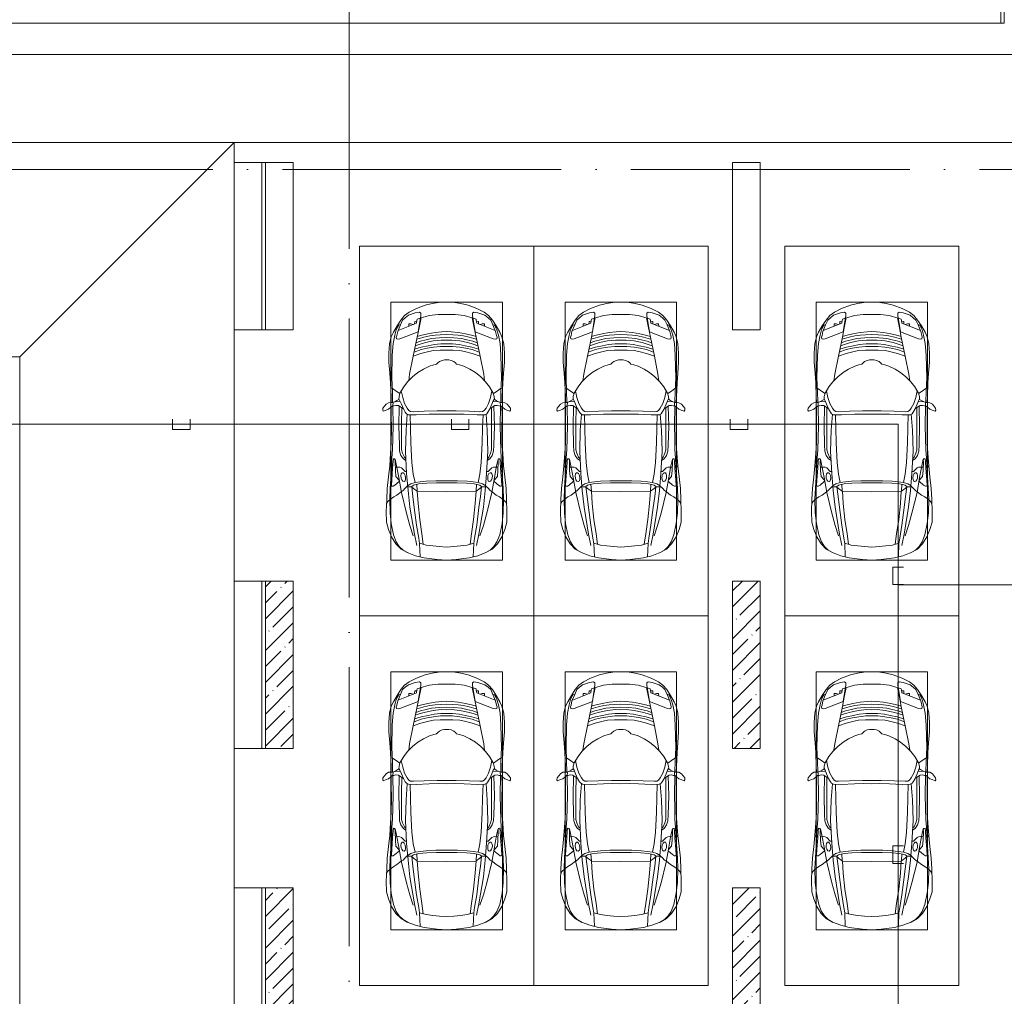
# Model space of a CAD drawing. Header units: millimetres. Extents: x -32229 to 291619, y -13689 to 125138.
# Tile 59 of 256: x 8610 to 22735, y 82195 to 96199. Entities that reach past the tile are written whole.
import ezdxf

# ---------------------------------------------------------------- set-up
doc = ezdxf.new("R2010")
doc.units = ezdxf.units.MM
doc.linetypes.add('ADSK_Линия сетки', pattern=[5000, 4000, -500, 0, -500])
doc.layers.add('A-DETL-____-OTLN', color=7, linetype='Continuous', lineweight=9, true_color=0x00a600)
for name, color, linetype, lineweight in [('A-DETL-GENF-OTLN', 7, 'Continuous', 18), ('A-FLOR-____-OTLN', 7, 'Continuous', 18), ('A-GENM-____-OTLN', 7, 'Continuous', 18), ('C-PRKG-____-OTLN', 7, 'Continuous', 18), ('S-COLS-____-MCUT', 7, 'Continuous', 40), ('S-COLS-____-OTLN', 7, 'Continuous', 18), ('S-GRID-____-OTLN', 7, 'Continuous', 9)]:
    doc.layers.add(name, color=color, linetype=linetype, lineweight=lineweight)

# ---------------------------------------------------------------- blocks, each defined once
blk = doc.blocks.new('КР_Колонна_ЖБ_Прямоугольная - 400x2400h_B40-V27--02 ЭМ')
at = {"layer": 'S-COLS-____-OTLN', "lineweight": 5, "true_color": 0xaaaaaa}
h = blk.add_hatch(dxfattribs=at)
h.set_pattern_fill('FP_24', color=253, style=0, pattern_type=2)
h.set_pattern_definition([(225, (19035.3, 86950), (228.0985, -228.0985), []), (225, (18807.2, 86950), (228.0985, -228.0985), [403.225, -80.645, 6.706, -73.939])])
h.paths.add_polyline_path([(200, 1200), (-200, 1200), (-200, -1200), (200, -1200)])
at = {"layer": 'S-COLS-____-MCUT', "color": 253, "lineweight": 15, "true_color": 0xaaaaaa}
for p, q in [((200, 1200), (-200, 1200)), ((-200, 1200), (-200, -1200)), ((200, -1200), (200, 1200)), ((-200, -1200), (200, -1200))]:
    blk.add_line(p, q, dxfattribs=at)
blk = doc.blocks.new('КР_Колонна_ЖБ_Прямоугольная - 400x2400h_B40-V28--02 ЭМ')
at = {"layer": 'S-COLS-____-OTLN', "lineweight": 5, "true_color": 0xaaaaaa}
h = blk.add_hatch(dxfattribs=at)
h.set_pattern_fill('FP_25', color=253, style=0, pattern_type=2)
h.set_pattern_definition([(225, (19035.3, 82550), (228.0985, -228.0985), []), (225, (18807.2, 82550), (228.0985, -228.0985), [403.225, -80.645, 6.706, -73.939])])
h.paths.add_polyline_path([(200, 1200), (-200, 1200), (-200, -1200), (200, -1200), (200, 304)])
at = {"layer": 'S-COLS-____-MCUT', "color": 253, "lineweight": 15, "true_color": 0xaaaaaa}
for p, q in [((200, 1200), (-200, 1200)), ((-200, 1200), (-200, -1200)), ((200, -1200), (200, 1200)), ((-200, -1200), (200, -1200))]:
    blk.add_line(p, q, dxfattribs=at)
blk = doc.blocks.new('КР_Колонна_ЖБ_Прямоугольная - 400x2400h_B40-V29--02 ЭМ')
at = {"layer": 'S-COLS-____-OTLN', "lineweight": 5, "true_color": 0xaaaaaa}
h = blk.add_hatch(dxfattribs=at)
h.set_pattern_fill('FP_26', color=253, style=0, pattern_type=2)
h.set_pattern_definition([(225, (12335.3, 86950), (228.0985, -228.0985), []), (225, (12107.2, 86950), (228.0985, -228.0985), [403.225, -80.645, 6.706, -73.939])])
h.paths.add_polyline_path([(200, 1200), (-200, 1200), (-200, -1200), (200, -1200)])
at = {"layer": 'S-COLS-____-MCUT', "color": 253, "lineweight": 15, "true_color": 0xaaaaaa}
for p, q in [((200, 1200), (-200, 1200)), ((-200, 1200), (-200, -1200)), ((200, -1200), (200, 1200)), ((-200, -1200), (200, -1200))]:
    blk.add_line(p, q, dxfattribs=at)
blk = doc.blocks.new('КР_Колонна_ЖБ_Прямоугольная - 400x2400h_B40-V30--02 ЭМ')
at = {"layer": 'S-COLS-____-OTLN', "lineweight": 5, "true_color": 0xaaaaaa}
h = blk.add_hatch(dxfattribs=at)
h.set_pattern_fill('FP_27', color=253, style=0, pattern_type=2)
h.set_pattern_definition([(225, (12335.3, 82550), (228.0985, -228.0985), []), (225, (12107.2, 82550), (228.0985, -228.0985), [403.225, -80.645, 6.706, -73.939])])
h.paths.add_polyline_path([(200, 1200), (-200, 1200), (-200, -1200), (200, -1200), (200, 304)])
at = {"layer": 'S-COLS-____-MCUT', "color": 253, "lineweight": 15, "true_color": 0xaaaaaa}
for p, q in [((200, 1200), (-200, 1200)), ((-200, 1200), (-200, -1200)), ((200, -1200), (200, 1200)), ((-200, -1200), (200, -1200))]:
    blk.add_line(p, q, dxfattribs=at)
blk = doc.blocks.new('АР_Машиноместо - 4900x2400_М__5300х2500_-V39--02 ЭМ')
at = {"layer": 'A-DETL-GENF-OTLN', "color": 253, "lineweight": 13, "true_color": 0xaaaaaa}
for p, q in [((686, 4392), (596, 4341)), ((804, 4437), (686, 4392)), ((927, 4467), (804, 4437)), ((861, 4260), (869, 4451)), ((1115, 4493), (927, 4467)), ((1250, 4500), (1115, 4493)), ((1250, 4500), (1385, 4493)), ((1385, 4493), (1573, 4467)), ((1573, 4467), (1696, 4437)), ((1639, 4260), (1631, 4451)), ((1696, 4437), (1814, 4392)), ((1814, 4392), (1904, 4341)), ((522, 4268), (459, 4167)), ((596, 4341), (522, 4268)), ((955, 4284), (861, 4259)), ((914, 4272), (894, 4122)), ((1050, 4297), (955, 4284)), ((1146, 4307), (1050, 4297)), ((1250, 4312), (1146, 4307)), ((1250, 4312), (1354, 4307)), ((1354, 4307), (1450, 4297)), ((1450, 4297), (1545, 4284)), ((1545, 4284), (1639, 4259)), ((1586, 4272), (1606, 4122)), ((1904, 4341), (1978, 4268)), ((1978, 4268), (2041, 4167)), ((459, 4167), (416, 4059)), ((894, 4122), (864, 3917)), ((1606, 4122), (1636, 3917)), ((2041, 4167), (2084, 4059)), ((387, 3958), (384, 3803)), ((416, 4059), (387, 3958)), ((2084, 4059), (2113, 3958)), ((2113, 3958), (2116, 3803)), ((864, 3917), (840, 3688)), ((1636, 3917), (1660, 3688)), ((384, 3803), (390, 3630)), ((404, 3666), (388, 3688)), ((840, 3688), (827, 3510)), ((1660, 3688), (1673, 3510)), ((2096, 3666), (2112, 3688)), ((2116, 3803), (2110, 3630)), ((390, 3630), (397, 3474)), ((439, 3630), (404, 3666)), ((491, 3594), (439, 3630)), ((538, 3567), (491, 3594)), ((598, 3519), (538, 3567)), ((1902, 3519), (1962, 3567)), ((1962, 3567), (2009, 3594)), ((2009, 3594), (2061, 3630)), ((2061, 3630), (2096, 3666)), ((2110, 3630), (2103, 3474)), ((397, 3474), (416, 3306)), ((457, 3435), (466, 3441)), ((462, 3347), (457, 3435)), ((466, 3441), (482, 3439)), ((482, 3439), (508, 3423)), ((508, 3423), (567, 3375)), ((625, 3501), (598, 3519)), ((655, 3470), (625, 3501)), ((690, 3434), (655, 3470)), ((676, 3260), (696, 3503)), ((744, 3447), (691, 3447)), ((744, 3447), (773, 3472)), ((773, 3424), (744, 3447)), ((773, 3472), (826, 3512)), ((811, 3415), (773, 3424)), ((853, 3407), (811, 3415)), ((826, 3512), (821, 3413)), ((1250, 3520), (827, 3517)), ((965, 3398), (853, 3407)), ((1103, 3394), (965, 3398)), ((1250, 3391), (1103, 3394)), ((1250, 3520), (1673, 3517)), ((1250, 3391), (1397, 3394)), ((1397, 3394), (1535, 3398)), ((1535, 3398), (1647, 3407)), ((1647, 3407), (1689, 3415)), ((1674, 3512), (1679, 3413)), ((1727, 3472), (1674, 3512)), ((1689, 3415), (1727, 3424)), ((1756, 3447), (1727, 3472)), ((1727, 3424), (1756, 3447)), ((1756, 3447), (1809, 3447)), ((1824, 3260), (1804, 3503)), ((1810, 3434), (1845, 3470)), ((1845, 3470), (1875, 3501)), ((1875, 3501), (1902, 3519)), ((1992, 3423), (1933, 3375)), ((2018, 3439), (1992, 3423)), ((2034, 3441), (2018, 3439)), ((2043, 3435), (2034, 3441)), ((2038, 3347), (2043, 3435)), ((2103, 3474), (2084, 3306)), ((416, 3306), (433, 3149)), ((475, 3180), (462, 3347)), ((522, 3303), (515, 3214)), ((565, 3350), (522, 3303)), ((570, 3361), (565, 3350)), ((567, 3375), (570, 3361)), ((594, 3293), (597, 3327)), ((600, 3262), (594, 3293)), ((597, 3327), (605, 3347)), ((612, 3246), (600, 3262)), ((605, 3347), (620, 3369)), ((620, 3369), (639, 3373)), ((643, 3260), (627, 3246)), ((639, 3373), (654, 3361)), ((657, 3286), (643, 3260)), ((654, 3361), (659, 3344)), ((661, 3321), (657, 3286)), ((659, 3344), (661, 3321)), ((659, 2936), (676, 3260)), ((1841, 2936), (1824, 3260)), ((1841, 3344), (1839, 3321)), ((1839, 3321), (1843, 3286)), ((1846, 3361), (1841, 3344)), ((1843, 3286), (1857, 3260)), ((1861, 3373), (1846, 3361)), ((1857, 3260), (1873, 3246)), ((1880, 3369), (1861, 3373)), ((1895, 3347), (1880, 3369)), ((1888, 3246), (1900, 3262)), ((1903, 3327), (1895, 3347)), ((1900, 3262), (1906, 3293)), ((1906, 3293), (1903, 3327)), ((1933, 3375), (1930, 3361)), ((1930, 3361), (1935, 3350)), ((1935, 3350), (1978, 3303)), ((1978, 3303), (1985, 3214)), ((2025, 3180), (2038, 3347)), ((2084, 3306), (2067, 3148)), ((457, 3174), (433, 3148)), ((433, 3149), (446, 2965)), ((475, 3174), (457, 3174)), ((481, 3085), (475, 3180)), ((515, 3214), (511, 3095)), ((558, 3165), (514, 3168)), ((579, 3168), (558, 3165)), ((602, 3179), (579, 3168)), ((654, 3228), (602, 3179)), ((627, 3246), (612, 3246)), ((675, 3228), (654, 3228)), ((1825, 3228), (1846, 3228)), ((1846, 3228), (1898, 3179)), ((1873, 3246), (1888, 3246)), ((1898, 3179), (1921, 3168)), ((1921, 3168), (1942, 3165)), ((1942, 3165), (1986, 3168)), ((1985, 3214), (1989, 3095)), ((2019, 3085), (2025, 3180)), ((2025, 3174), (2043, 3174)), ((2043, 3174), (2067, 3148)), ((2067, 3149), (2054, 2965)), ((486, 3046), (481, 3085)), ((504, 3047), (486, 3046)), ((512, 3061), (504, 3047)), ((511, 3095), (512, 3061)), ((619, 2967), (604, 2919)), ((644, 3025), (619, 2967)), ((665, 3046), (644, 3025)), ((1835, 3046), (1856, 3025)), ((1856, 3025), (1881, 2967)), ((1881, 2967), (1896, 2919)), ((1989, 3095), (1988, 3061)), ((1988, 3061), (1996, 3047)), ((1996, 3047), (2014, 3046)), ((2014, 3046), (2019, 3085)), ((446, 2965), (456, 2818)), ((604, 2919), (604, 2851)), ((604, 2851), (604, 2534)), ((668, 2638), (659, 2936)), ((1832, 2638), (1841, 2936)), ((1896, 2919), (1896, 2851)), ((1896, 2851), (1896, 2534)), ((2054, 2965), (2044, 2818)), ((456, 2818), (457, 2614)), ((2044, 2818), (2043, 2614)), ((457, 2614), (455, 2424)), ((685, 2406), (668, 2638)), ((1815, 2406), (1832, 2638)), ((2043, 2614), (2045, 2424)), ((455, 2424), (456, 2301)), ((604, 2534), (606, 2315)), ((701, 2415), (673, 2400)), ((814, 2417), (701, 2415)), ((999, 2409), (814, 2417)), ((1133, 2405), (999, 2409)), ((1250, 2407), (1133, 2405)), ((1250, 2407), (1367, 2405)), ((1367, 2405), (1501, 2409)), ((1501, 2409), (1686, 2417)), ((1686, 2417), (1799, 2415)), ((1799, 2415), (1827, 2400)), ((1896, 2534), (1894, 2315)), ((2045, 2424), (2044, 2301)), ((341, 2366), (333, 2351)), ((333, 2351), (335, 2322)), ((335, 2322), (382, 2266)), ((384, 2348), (341, 2366)), ((382, 2266), (417, 2243)), ((417, 2334), (384, 2348)), ((450, 2306), (417, 2334)), ((470, 2290), (450, 2306)), ((494, 2289), (470, 2290)), ((482, 2236), (479, 2289)), ((523, 2281), (494, 2289)), ((559, 2283), (523, 2281)), ((581, 2296), (559, 2283)), ((601, 2263), (580, 2214)), ((631, 2333), (581, 2296)), ((634, 2341), (601, 2263)), ((657, 2380), (634, 2341)), ((685, 2322), (647, 2254)), ((673, 2400), (657, 2380)), ((710, 2355), (685, 2322)), ((734, 2369), (710, 2355)), ((773, 2372), (734, 2369)), ((929, 2364), (773, 2372)), ((1115, 2359), (929, 2364)), ((1250, 2358), (1115, 2359)), ((1250, 2358), (1385, 2359)), ((1385, 2359), (1571, 2364)), ((1571, 2364), (1727, 2372)), ((1727, 2372), (1766, 2369)), ((1766, 2369), (1790, 2355)), ((1790, 2355), (1815, 2322)), ((1815, 2322), (1853, 2254)), ((1827, 2400), (1843, 2380)), ((1843, 2380), (1866, 2341)), ((1866, 2341), (1899, 2263)), ((1869, 2333), (1919, 2296)), ((1899, 2263), (1920, 2214)), ((1919, 2296), (1941, 2283)), ((1941, 2283), (1977, 2281)), ((1977, 2281), (2006, 2289)), ((2006, 2289), (2030, 2290)), ((2018, 2236), (2021, 2289)), ((2030, 2290), (2050, 2306)), ((2050, 2306), (2083, 2334)), ((2083, 2334), (2116, 2348)), ((2118, 2266), (2083, 2243)), ((2116, 2348), (2159, 2366)), ((2165, 2322), (2118, 2266)), ((2159, 2366), (2167, 2351)), ((2167, 2351), (2165, 2322)), ((417, 2243), (445, 2239)), ((445, 2239), (482, 2239)), ((445, 1957), (453, 2159)), ((453, 2159), (455, 2239)), ((505, 2230), (468, 2239)), ((537, 2212), (505, 2230)), ((587, 2231), (510, 2227)), ((564, 2195), (537, 2212)), ((567, 2154), (564, 2195)), ((580, 2214), (565, 2186)), ((581, 2106), (567, 2154)), ((620, 2169), (600, 2073)), ((647, 2254), (620, 2169)), ((1853, 2254), (1880, 2169)), ((1880, 2169), (1900, 2073)), ((1913, 2231), (1990, 2227)), ((1919, 2106), (1933, 2154)), ((1920, 2214), (1935, 2186)), ((1933, 2154), (1936, 2195)), ((1936, 2195), (1963, 2212)), ((1963, 2212), (1995, 2230)), ((1995, 2230), (2032, 2239)), ((2055, 2239), (2018, 2239)), ((2047, 2159), (2045, 2239)), ((2055, 1957), (2047, 2159)), ((2083, 2243), (2055, 2239)), ((475, 2041), (448, 2034)), ((526, 2075), (475, 2041)), ((579, 2113), (526, 2075)), ((635, 2015), (581, 2106)), ((691, 1942), (635, 2015)), ((1809, 1942), (1865, 2015)), ((1865, 2015), (1919, 2106)), ((1921, 2113), (1974, 2075)), ((1974, 2075), (2025, 2041)), ((2025, 2041), (2052, 2034)), ((435, 1821), (445, 1957)), ((761, 1872), (691, 1942)), ((718, 1834), (706, 1927)), ((838, 1812), (761, 1872)), ((1662, 1812), (1739, 1872)), ((1739, 1872), (1809, 1942)), ((1782, 1834), (1794, 1927)), ((2065, 1821), (2055, 1957)), ((422, 1663), (435, 1821)), ((770, 1576), (718, 1834)), ((917, 1761), (838, 1812)), ((1004, 1721), (917, 1761)), ((1065, 1700), (1004, 1721)), ((1107, 1690), (1065, 1700)), ((1393, 1690), (1435, 1700)), ((1435, 1700), (1496, 1721)), ((1496, 1721), (1583, 1761)), ((1583, 1761), (1662, 1812)), ((1730, 1576), (1782, 1834)), ((2078, 1663), (2065, 1821)), ((422, 1534), (422, 1663)), ((827, 1301), (770, 1576)), ((882, 1536), (770, 1576)), ((1124, 1671), (1107, 1690)), ((1147, 1651), (1124, 1671)), ((1185, 1636), (1147, 1651)), ((1218, 1629), (1185, 1636)), ((1218, 1629), (1250, 1627)), ((1282, 1629), (1250, 1627)), ((1282, 1629), (1315, 1636)), ((1315, 1636), (1353, 1651)), ((1353, 1651), (1376, 1671)), ((1376, 1671), (1393, 1690)), ((1618, 1536), (1730, 1576)), ((1673, 1301), (1730, 1576)), ((2078, 1534), (2078, 1663)), ((431, 1397), (422, 1534)), ((884, 1481), (782, 1518)), ((887, 1447), (790, 1477)), ((871, 1401), (800, 1425)), ((995, 1509), (882, 1536)), ((973, 1460), (884, 1481)), ((986, 1426), (887, 1447)), ((1062, 1446), (973, 1460)), ((1070, 1410), (986, 1426)), ((1060, 1496), (995, 1509)), ((1159, 1489), (1060, 1496)), ((1164, 1435), (1062, 1446)), ((1250, 1488), (1159, 1489)), ((1250, 1435), (1164, 1435)), ((1250, 1488), (1341, 1489)), ((1250, 1435), (1336, 1435)), ((1336, 1435), (1438, 1446)), ((1341, 1489), (1440, 1496)), ((1430, 1410), (1514, 1426)), ((1438, 1446), (1527, 1460)), ((1440, 1496), (1505, 1509)), ((1505, 1509), (1618, 1536)), ((1514, 1426), (1613, 1447)), ((1527, 1460), (1616, 1481)), ((1613, 1447), (1710, 1477)), ((1616, 1481), (1718, 1518)), ((1629, 1401), (1700, 1425)), ((2069, 1397), (2078, 1534)), ((456, 1296), (431, 1397)), ((487, 1232), (456, 1296)), ((527, 1305), (532, 1326)), ((535, 1281), (527, 1305)), ((532, 1326), (554, 1333)), ((548, 1220), (535, 1281)), ((554, 1333), (581, 1327)), ((581, 1327), (841, 1226)), ((874, 1361), (810, 1383)), ((859, 1321), (820, 1334)), ((854, 1167), (827, 1301)), ((876, 1279), (828, 1294)), ((925, 1302), (859, 1321)), ((945, 1381), (871, 1401)), ((958, 1341), (874, 1361)), ((979, 1255), (876, 1279)), ((1007, 1284), (925, 1302)), ((1059, 1355), (945, 1381)), ((1035, 1323), (958, 1341)), ((1084, 1275), (1007, 1284)), ((1148, 1312), (1035, 1323)), ((1174, 1344), (1059, 1355)), ((1168, 1400), (1070, 1410)), ((1159, 1268), (1084, 1275)), ((1250, 1309), (1148, 1312)), ((1250, 1400), (1168, 1400)), ((1250, 1345), (1174, 1344)), ((1250, 1400), (1332, 1400)), ((1250, 1345), (1326, 1344)), ((1250, 1309), (1352, 1312)), ((1326, 1344), (1441, 1355)), ((1332, 1400), (1430, 1410)), ((1341, 1268), (1416, 1275)), ((1352, 1312), (1465, 1323)), ((1416, 1275), (1493, 1284)), ((1441, 1355), (1555, 1381)), ((1465, 1323), (1542, 1341)), ((1493, 1284), (1575, 1302)), ((1521, 1255), (1624, 1279)), ((1542, 1341), (1626, 1361)), ((1555, 1381), (1629, 1401)), ((1575, 1302), (1641, 1321)), ((1624, 1279), (1672, 1294)), ((1626, 1361), (1690, 1383)), ((1641, 1321), (1680, 1334)), ((1646, 1167), (1673, 1301)), ((1919, 1327), (1659, 1226)), ((1946, 1333), (1919, 1327)), ((1968, 1326), (1946, 1333)), ((1952, 1220), (1965, 1281)), ((1965, 1281), (1973, 1305)), ((1973, 1305), (1968, 1326)), ((2013, 1232), (2044, 1296)), ((2044, 1296), (2069, 1397)), ((539, 1140), (487, 1232)), ((540, 1160), (516, 1180)), ((593, 1057), (539, 1140)), ((561, 1133), (540, 1160)), ((587, 1126), (548, 1220)), ((589, 1122), (561, 1133)), ((841, 1226), (878, 991)), ((883, 1027), (854, 1167)), ((1084, 1236), (979, 1255)), ((1183, 1227), (1084, 1236)), ((1250, 1267), (1159, 1268)), ((1250, 1224), (1183, 1227)), ((1250, 1267), (1341, 1268)), ((1250, 1224), (1317, 1227)), ((1317, 1227), (1416, 1236)), ((1416, 1236), (1521, 1255)), ((1617, 1027), (1646, 1167)), ((1659, 1226), (1622, 991)), ((1907, 1057), (1961, 1140)), ((1911, 1122), (1939, 1133)), ((1913, 1126), (1952, 1220)), ((1939, 1133), (1960, 1160)), ((1960, 1160), (1984, 1180)), ((1961, 1140), (2013, 1232)), ((618, 1057), (587, 1126)), ((647, 993), (593, 1057)), ((655, 1024), (618, 1057)), ((712, 946), (647, 993)), ((701, 989), (655, 1024)), ((800, 953), (701, 989)), ((1000, 994), (871, 1031)), ((878, 991), (878, 959)), ((1127, 980), (1000, 994)), ((1373, 980), (1500, 994)), ((1500, 994), (1629, 1031)), ((1622, 991), (1622, 959)), ((1700, 953), (1799, 989)), ((1788, 946), (1853, 993)), ((1799, 989), (1845, 1024)), ((1845, 1024), (1882, 1057)), ((1853, 993), (1907, 1057)), ((1882, 1057), (1913, 1126)), ((816, 891), (712, 946)), ((859, 944), (800, 953)), ((943, 845), (816, 891)), ((878, 959), (859, 944)), ((1250, 978), (1127, 980)), ((1250, 978), (1373, 980)), ((1557, 845), (1684, 891)), ((1622, 959), (1641, 944)), ((1641, 944), (1700, 953)), ((1684, 891), (1788, 946)), ((1044, 819), (943, 845)), ((1133, 806), (1044, 819)), ((1250, 800), (1133, 806)), ((1250, 800), (1367, 806)), ((1367, 806), (1456, 819)), ((1456, 819), (1557, 845))]:
    blk.add_line(p, q, dxfattribs=at)
at = {"layer": 'A-DETL-GENF-OTLN', "color": 254, "lineweight": 13, "true_color": 0xd4d4d4}
for p, q in [((696, 4396), (625, 4355)), ((1804, 4396), (1875, 4355)), ((528, 4240), (489, 4138)), ((571, 4303), (528, 4240)), ((625, 4355), (571, 4303)), ((787, 4128), (821, 4290)), ((849, 4183), (861, 4260)), ((1651, 4183), (1639, 4260)), ((1713, 4128), (1679, 4290)), ((1875, 4355), (1929, 4303)), ((1929, 4303), (1972, 4240)), ((1972, 4240), (2011, 4138)), ((489, 4138), (455, 3977)), ((723, 4002), (772, 4150)), ((723, 3742), (787, 4128)), ((819, 4001), (849, 4183)), ((1681, 4001), (1651, 4183)), ((1777, 3742), (1713, 4128)), ((1777, 4002), (1728, 4150)), ((2011, 4138), (2045, 3977)), ((455, 3977), (439, 3823)), ((674, 3827), (723, 4002)), ((786, 3747), (819, 4001)), ((1714, 3747), (1681, 4001)), ((1826, 3827), (1777, 4002)), ((2045, 3977), (2061, 3823)), ((439, 3823), (434, 3624)), ((602, 3530), (674, 3827)), ((1898, 3530), (1826, 3827)), ((2061, 3823), (2066, 3624)), ((696, 3503), (723, 3742)), ((765, 3589), (786, 3747)), ((1735, 3589), (1714, 3747)), ((1804, 3503), (1777, 3742)), ((434, 3624), (440, 3469)), ((749, 3451), (765, 3589)), ((1751, 3451), (1735, 3589)), ((2066, 3624), (2060, 3469)), ((440, 3469), (462, 3137)), ((564, 3316), (602, 3530)), ((735, 3406), (688, 3436)), ((797, 3388), (735, 3406)), ((1703, 3388), (1765, 3406)), ((1765, 3406), (1812, 3436)), ((1936, 3316), (1898, 3530)), ((2060, 3469), (2038, 3137)), ((533, 3146), (564, 3316)), ((753, 3099), (772, 3268)), ((772, 3268), (797, 3388)), ((870, 3377), (797, 3388)), ((957, 3369), (870, 3377)), ((1093, 3361), (957, 3369)), ((1250, 3361), (1093, 3361)), ((1250, 3361), (1407, 3361)), ((1407, 3361), (1543, 3369)), ((1543, 3369), (1630, 3377)), ((1630, 3377), (1703, 3388)), ((1728, 3268), (1703, 3388)), ((1747, 3099), (1728, 3268)), ((1967, 3146), (1936, 3316)), ((462, 3137), (466, 3036)), ((512, 3053), (533, 3146)), ((1988, 3053), (1967, 3146)), ((2038, 3137), (2034, 3036)), ((466, 3036), (474, 2914)), ((576, 2937), (595, 2998)), ((595, 2998), (629, 3048)), ((629, 3048), (667, 3070)), ((738, 2818), (753, 3099)), ((1762, 2818), (1747, 3099)), ((1871, 3048), (1833, 3070)), ((1905, 2998), (1871, 3048)), ((1924, 2937), (1905, 2998)), ((2034, 3036), (2026, 2914)), ((474, 2914), (478, 2755)), ((564, 2581), (572, 2853)), ((572, 2853), (576, 2937)), ((1928, 2853), (1924, 2937)), ((1936, 2581), (1928, 2853)), ((2026, 2914), (2022, 2755)), ((478, 2755), (483, 2571)), ((734, 2607), (738, 2818)), ((1766, 2607), (1762, 2818)), ((2022, 2755), (2017, 2571)), ((483, 2571), (478, 2290)), ((571, 2291), (564, 2581)), ((728, 2416), (734, 2607)), ((1772, 2416), (1766, 2607)), ((1929, 2291), (1936, 2581)), ((2017, 2571), (2022, 2290)), ((472, 2078), (474, 2239)), ((2028, 2078), (2026, 2239)), ((463, 1890), (472, 2078)), ((2037, 1890), (2028, 2078)), ((471, 1561), (463, 1890)), ((2029, 1561), (2037, 1890)), ((483, 1396), (471, 1561)), ((2017, 1396), (2029, 1561)), ((507, 1274), (483, 1396)), ((528, 1199), (507, 1274)), ((1972, 1199), (1993, 1274)), ((1993, 1274), (2017, 1396)), ((562, 1132), (528, 1199)), ((819, 1103), (554, 1208)), ((709, 1113), (708, 1147)), ((1681, 1103), (1946, 1208)), ((1791, 1113), (1792, 1147)), ((1938, 1132), (1972, 1199)), ((738, 1114), (709, 1113)), ((773, 1121), (738, 1114)), ((793, 1076), (791, 1115)), ((823, 1074), (793, 1076)), ((824, 1064), (819, 1103)), ((828, 1045), (824, 1064)), ((871, 1032), (828, 1045)), ((1629, 1032), (1672, 1045)), ((1672, 1045), (1676, 1064)), ((1676, 1064), (1681, 1103)), ((1677, 1074), (1707, 1076)), ((1707, 1076), (1709, 1115)), ((1727, 1121), (1762, 1114)), ((1762, 1114), (1791, 1113))]:
    blk.add_line(p, q, dxfattribs=at)
at = {"layer": 'C-PRKG-____-OTLN', "color": 253, "lineweight": 13, "true_color": 0xaaaaaa}
for p, q in [((2500, 5300), (0, 5300)), ((0, 0), (0, 5300)), ((2500, 0), (2500, 5300)), ((450, 4500), (2050, 4500)), ((450, 800), (450, 4500)), ((2050, 800), (2050, 4500)), ((450, 800), (2050, 800)), ((2500, 0), (0, 0))]:
    blk.add_line(p, q, dxfattribs=at)
blk = doc.blocks.new('АР_Машиноместо - 4900x2400_М__5300х2500_-2211001--02 ЭМ')
at = {"layer": 'A-DETL-GENF-OTLN', "color": 253, "lineweight": 13, "true_color": 0xaaaaaa}
for p, q in [((943, -845), (816, -891)), ((1044, -819), (943, -845)), ((1133, -806), (1044, -819)), ((1250, -800), (1133, -806)), ((1250, -800), (1367, -806)), ((1367, -806), (1456, -819)), ((1456, -819), (1557, -845)), ((1557, -845), (1684, -891)), ((712, -946), (647, -993)), ((800, -953), (701, -989)), ((816, -891), (712, -946)), ((859, -944), (800, -953)), ((878, -959), (859, -944)), ((878, -991), (878, -959)), ((1127, -980), (1000, -994)), ((1250, -978), (1127, -980)), ((1250, -978), (1373, -980)), ((1373, -980), (1500, -994)), ((1622, -959), (1641, -944)), ((1622, -991), (1622, -959)), ((1641, -944), (1700, -953)), ((1684, -891), (1788, -946)), ((1700, -953), (1799, -989)), ((1788, -946), (1853, -993)), ((593, -1057), (539, -1140)), ((587, -1126), (548, -1220)), ((589, -1122), (561, -1133)), ((618, -1057), (587, -1126)), ((647, -993), (593, -1057)), ((655, -1024), (618, -1057)), ((701, -989), (655, -1024)), ((841, -1226), (878, -991)), ((883, -1027), (854, -1167)), ((1000, -994), (871, -1031)), ((1500, -994), (1629, -1031)), ((1617, -1027), (1646, -1167)), ((1659, -1226), (1622, -991)), ((1799, -989), (1845, -1024)), ((1845, -1024), (1882, -1057)), ((1853, -993), (1907, -1057)), ((1882, -1057), (1913, -1126)), ((1907, -1057), (1961, -1140)), ((1911, -1122), (1939, -1133)), ((1913, -1126), (1952, -1220)), ((487, -1232), (456, -1296)), ((539, -1140), (487, -1232)), ((540, -1160), (516, -1180)), ((548, -1220), (535, -1281)), ((561, -1133), (540, -1160)), ((581, -1327), (841, -1226)), ((854, -1167), (827, -1301)), ((979, -1255), (876, -1279)), ((1084, -1236), (979, -1255)), ((1183, -1227), (1084, -1236)), ((1159, -1268), (1084, -1275)), ((1250, -1267), (1159, -1268)), ((1250, -1224), (1183, -1227)), ((1250, -1224), (1317, -1227)), ((1250, -1267), (1341, -1268)), ((1317, -1227), (1416, -1236)), ((1341, -1268), (1416, -1275)), ((1416, -1236), (1521, -1255)), ((1521, -1255), (1624, -1279)), ((1646, -1167), (1673, -1301)), ((1919, -1327), (1659, -1226)), ((1939, -1133), (1960, -1160)), ((1952, -1220), (1965, -1281)), ((1960, -1160), (1984, -1180)), ((1961, -1140), (2013, -1232)), ((2013, -1232), (2044, -1296)), ((431, -1397), (422, -1534)), ((456, -1296), (431, -1397)), ((535, -1281), (527, -1305)), ((527, -1305), (532, -1326)), ((532, -1326), (554, -1333)), ((554, -1333), (581, -1327)), ((827, -1301), (770, -1576)), ((871, -1401), (800, -1425)), ((874, -1361), (810, -1383)), ((859, -1321), (820, -1334)), ((876, -1279), (828, -1294)), ((925, -1302), (859, -1321)), ((945, -1381), (871, -1401)), ((958, -1341), (874, -1361)), ((1007, -1284), (925, -1302)), ((1059, -1355), (945, -1381)), ((1035, -1323), (958, -1341)), ((1070, -1410), (986, -1426)), ((1084, -1275), (1007, -1284)), ((1148, -1312), (1035, -1323)), ((1174, -1344), (1059, -1355)), ((1168, -1400), (1070, -1410)), ((1250, -1309), (1148, -1312)), ((1250, -1400), (1168, -1400)), ((1250, -1345), (1174, -1344)), ((1250, -1309), (1352, -1312)), ((1250, -1345), (1326, -1344)), ((1250, -1400), (1332, -1400)), ((1326, -1344), (1441, -1355)), ((1332, -1400), (1430, -1410)), ((1352, -1312), (1465, -1323)), ((1416, -1275), (1493, -1284)), ((1430, -1410), (1514, -1426)), ((1441, -1355), (1555, -1381)), ((1465, -1323), (1542, -1341)), ((1493, -1284), (1575, -1302)), ((1542, -1341), (1626, -1361)), ((1555, -1381), (1629, -1401)), ((1575, -1302), (1641, -1321)), ((1624, -1279), (1672, -1294)), ((1626, -1361), (1690, -1383)), ((1629, -1401), (1700, -1425)), ((1641, -1321), (1680, -1334)), ((1673, -1301), (1730, -1576)), ((1946, -1333), (1919, -1327)), ((1968, -1326), (1946, -1333)), ((1965, -1281), (1973, -1305)), ((1973, -1305), (1968, -1326)), ((2044, -1296), (2069, -1397)), ((2069, -1397), (2078, -1534)), ((422, -1534), (422, -1663)), ((882, -1536), (770, -1576)), ((884, -1481), (782, -1518)), ((887, -1447), (790, -1477)), ((995, -1509), (882, -1536)), ((973, -1460), (884, -1481)), ((986, -1426), (887, -1447)), ((1062, -1446), (973, -1460)), ((1060, -1496), (995, -1509)), ((1159, -1489), (1060, -1496)), ((1164, -1435), (1062, -1446)), ((1250, -1488), (1159, -1489)), ((1250, -1435), (1164, -1435)), ((1250, -1435), (1336, -1435)), ((1250, -1488), (1341, -1489)), ((1336, -1435), (1438, -1446)), ((1341, -1489), (1440, -1496)), ((1438, -1446), (1527, -1460)), ((1440, -1496), (1505, -1509)), ((1505, -1509), (1618, -1536)), ((1514, -1426), (1613, -1447)), ((1527, -1460), (1616, -1481)), ((1613, -1447), (1710, -1477)), ((1616, -1481), (1718, -1518)), ((1618, -1536), (1730, -1576)), ((2078, -1534), (2078, -1663)), ((422, -1663), (435, -1821)), ((770, -1576), (718, -1834)), ((1107, -1690), (1065, -1700)), ((1124, -1671), (1107, -1690)), ((1147, -1651), (1124, -1671)), ((1185, -1636), (1147, -1651)), ((1218, -1629), (1185, -1636)), ((1218, -1629), (1250, -1627)), ((1282, -1629), (1250, -1627)), ((1282, -1629), (1315, -1636)), ((1315, -1636), (1353, -1651)), ((1353, -1651), (1376, -1671)), ((1376, -1671), (1393, -1690)), ((1393, -1690), (1435, -1700)), ((1730, -1576), (1782, -1834)), ((2078, -1663), (2065, -1821)), ((435, -1821), (445, -1957)), ((718, -1834), (706, -1927)), ((838, -1812), (761, -1872)), ((917, -1761), (838, -1812)), ((1004, -1721), (917, -1761)), ((1065, -1700), (1004, -1721)), ((1435, -1700), (1496, -1721)), ((1496, -1721), (1583, -1761)), ((1583, -1761), (1662, -1812)), ((1662, -1812), (1739, -1872)), ((1782, -1834), (1794, -1927)), ((2065, -1821), (2055, -1957)), ((445, -1957), (453, -2159)), ((691, -1942), (635, -2015)), ((761, -1872), (691, -1942)), ((1739, -1872), (1809, -1942)), ((1809, -1942), (1865, -2015)), ((2055, -1957), (2047, -2159)), ((475, -2041), (448, -2034)), ((526, -2075), (475, -2041)), ((579, -2113), (526, -2075)), ((581, -2106), (567, -2154)), ((635, -2015), (581, -2106)), ((620, -2169), (600, -2073)), ((1865, -2015), (1919, -2106)), ((1880, -2169), (1900, -2073)), ((1919, -2106), (1933, -2154)), ((1921, -2113), (1974, -2075)), ((1974, -2075), (2025, -2041)), ((2025, -2041), (2052, -2034)), ((382, -2266), (417, -2243)), ((417, -2243), (445, -2239)), ((445, -2239), (482, -2239)), ((453, -2159), (455, -2239)), ((505, -2230), (468, -2239)), ((482, -2236), (479, -2289)), ((537, -2212), (505, -2230)), ((587, -2231), (510, -2227)), ((564, -2195), (537, -2212)), ((567, -2154), (564, -2195)), ((580, -2214), (565, -2186)), ((601, -2263), (580, -2214)), ((647, -2254), (620, -2169)), ((685, -2322), (647, -2254)), ((1815, -2322), (1853, -2254)), ((1853, -2254), (1880, -2169)), ((1899, -2263), (1920, -2214)), ((1913, -2231), (1990, -2227)), ((1920, -2214), (1935, -2186)), ((1933, -2154), (1936, -2195)), ((1936, -2195), (1963, -2212)), ((1963, -2212), (1995, -2230)), ((1995, -2230), (2032, -2239)), ((2018, -2236), (2021, -2289)), ((2055, -2239), (2018, -2239)), ((2047, -2159), (2045, -2239)), ((2083, -2243), (2055, -2239)), ((2118, -2266), (2083, -2243)), ((333, -2351), (335, -2322)), ((341, -2366), (333, -2351)), ((335, -2322), (382, -2266)), ((384, -2348), (341, -2366)), ((417, -2334), (384, -2348)), ((450, -2306), (417, -2334)), ((470, -2290), (450, -2306)), ((455, -2424), (456, -2301)), ((494, -2289), (470, -2290)), ((523, -2281), (494, -2289)), ((559, -2283), (523, -2281)), ((581, -2296), (559, -2283)), ((631, -2333), (581, -2296)), ((634, -2341), (601, -2263)), ((604, -2534), (606, -2315)), ((657, -2380), (634, -2341)), ((673, -2400), (657, -2380)), ((701, -2415), (673, -2400)), ((710, -2355), (685, -2322)), ((734, -2369), (710, -2355)), ((773, -2372), (734, -2369)), ((929, -2364), (773, -2372)), ((1115, -2359), (929, -2364)), ((1250, -2358), (1115, -2359)), ((1250, -2358), (1385, -2359)), ((1385, -2359), (1571, -2364)), ((1571, -2364), (1727, -2372)), ((1727, -2372), (1766, -2369)), ((1766, -2369), (1790, -2355)), ((1790, -2355), (1815, -2322)), ((1799, -2415), (1827, -2400)), ((1827, -2400), (1843, -2380)), ((1843, -2380), (1866, -2341)), ((1866, -2341), (1899, -2263)), ((1869, -2333), (1919, -2296)), ((1896, -2534), (1894, -2315)), ((1919, -2296), (1941, -2283)), ((1941, -2283), (1977, -2281)), ((1977, -2281), (2006, -2289)), ((2006, -2289), (2030, -2290)), ((2030, -2290), (2050, -2306)), ((2045, -2424), (2044, -2301)), ((2050, -2306), (2083, -2334)), ((2083, -2334), (2116, -2348)), ((2116, -2348), (2159, -2366)), ((2165, -2322), (2118, -2266)), ((2159, -2366), (2167, -2351)), ((2167, -2351), (2165, -2322)), ((457, -2614), (455, -2424)), ((604, -2851), (604, -2534)), ((685, -2406), (668, -2638)), ((814, -2417), (701, -2415)), ((999, -2409), (814, -2417)), ((1133, -2405), (999, -2409)), ((1250, -2407), (1133, -2405)), ((1250, -2407), (1367, -2405)), ((1367, -2405), (1501, -2409)), ((1501, -2409), (1686, -2417)), ((1686, -2417), (1799, -2415)), ((1815, -2406), (1832, -2638)), ((1896, -2851), (1896, -2534)), ((2043, -2614), (2045, -2424)), ((456, -2818), (457, -2614)), ((668, -2638), (659, -2936)), ((1832, -2638), (1841, -2936)), ((2044, -2818), (2043, -2614)), ((446, -2965), (456, -2818)), ((2054, -2965), (2044, -2818)), ((433, -3149), (446, -2965)), ((604, -2919), (604, -2851)), ((619, -2967), (604, -2919)), ((659, -2936), (676, -3260)), ((1841, -2936), (1824, -3260)), ((1881, -2967), (1896, -2919)), ((1896, -2919), (1896, -2851)), ((2067, -3149), (2054, -2965)), ((481, -3085), (475, -3180)), ((486, -3046), (481, -3085)), ((504, -3047), (486, -3046)), ((512, -3061), (504, -3047)), ((511, -3095), (512, -3061)), ((515, -3214), (511, -3095)), ((644, -3025), (619, -2967)), ((665, -3046), (644, -3025)), ((1835, -3046), (1856, -3025)), ((1856, -3025), (1881, -2967)), ((1985, -3214), (1989, -3095)), ((1988, -3061), (1996, -3047)), ((1989, -3095), (1988, -3061)), ((1996, -3047), (2014, -3046)), ((2014, -3046), (2019, -3085)), ((2019, -3085), (2025, -3180)), ((416, -3306), (433, -3149)), ((457, -3174), (433, -3148)), ((475, -3174), (457, -3174)), ((475, -3180), (462, -3347)), ((558, -3165), (514, -3168)), ((522, -3303), (515, -3214)), ((579, -3168), (558, -3165)), ((602, -3179), (579, -3168)), ((612, -3246), (600, -3262)), ((654, -3228), (602, -3179)), ((627, -3246), (612, -3246)), ((643, -3260), (627, -3246)), ((675, -3228), (654, -3228)), ((1825, -3228), (1846, -3228)), ((1846, -3228), (1898, -3179)), ((1857, -3260), (1873, -3246)), ((1873, -3246), (1888, -3246)), ((1888, -3246), (1900, -3262)), ((1898, -3179), (1921, -3168)), ((1921, -3168), (1942, -3165)), ((1942, -3165), (1986, -3168)), ((1978, -3303), (1985, -3214)), ((2025, -3174), (2043, -3174)), ((2025, -3180), (2038, -3347)), ((2043, -3174), (2067, -3148)), ((2084, -3306), (2067, -3148)), ((397, -3474), (416, -3306)), ((462, -3347), (457, -3435)), ((508, -3423), (567, -3375)), ((565, -3350), (522, -3303)), ((570, -3361), (565, -3350)), ((567, -3375), (570, -3361)), ((600, -3262), (594, -3293)), ((594, -3293), (597, -3327)), ((597, -3327), (605, -3347)), ((605, -3347), (620, -3369)), ((620, -3369), (639, -3373)), ((639, -3373), (654, -3361)), ((657, -3286), (643, -3260)), ((654, -3361), (659, -3344)), ((661, -3321), (657, -3286)), ((659, -3344), (661, -3321)), ((676, -3260), (696, -3503)), ((1824, -3260), (1804, -3503)), ((1839, -3321), (1843, -3286)), ((1841, -3344), (1839, -3321)), ((1846, -3361), (1841, -3344)), ((1843, -3286), (1857, -3260)), ((1861, -3373), (1846, -3361)), ((1880, -3369), (1861, -3373)), ((1895, -3347), (1880, -3369)), ((1903, -3327), (1895, -3347)), ((1900, -3262), (1906, -3293)), ((1906, -3293), (1903, -3327)), ((1930, -3361), (1935, -3350)), ((1933, -3375), (1930, -3361)), ((1992, -3423), (1933, -3375)), ((1935, -3350), (1978, -3303)), ((2038, -3347), (2043, -3435)), ((2103, -3474), (2084, -3306)), ((390, -3630), (397, -3474)), ((457, -3435), (466, -3441)), ((466, -3441), (482, -3439)), ((482, -3439), (508, -3423)), ((598, -3519), (538, -3567)), ((625, -3501), (598, -3519)), ((655, -3470), (625, -3501)), ((690, -3434), (655, -3470)), ((744, -3447), (691, -3447)), ((773, -3424), (744, -3447)), ((744, -3447), (773, -3472)), ((811, -3415), (773, -3424)), ((773, -3472), (826, -3512)), ((853, -3407), (811, -3415)), ((826, -3512), (821, -3413)), ((840, -3688), (827, -3510)), ((1250, -3520), (827, -3517)), ((965, -3398), (853, -3407)), ((1103, -3394), (965, -3398)), ((1250, -3391), (1103, -3394)), ((1250, -3391), (1397, -3394)), ((1250, -3520), (1673, -3517)), ((1397, -3394), (1535, -3398)), ((1535, -3398), (1647, -3407)), ((1647, -3407), (1689, -3415)), ((1660, -3688), (1673, -3510)), ((1674, -3512), (1679, -3413)), ((1727, -3472), (1674, -3512)), ((1689, -3415), (1727, -3424)), ((1727, -3424), (1756, -3447)), ((1756, -3447), (1727, -3472)), ((1756, -3447), (1809, -3447)), ((1810, -3434), (1845, -3470)), ((1845, -3470), (1875, -3501)), ((1875, -3501), (1902, -3519)), ((1902, -3519), (1962, -3567)), ((2018, -3439), (1992, -3423)), ((2034, -3441), (2018, -3439)), ((2043, -3435), (2034, -3441)), ((2110, -3630), (2103, -3474)), ((384, -3803), (390, -3630)), ((404, -3666), (388, -3688)), ((439, -3630), (404, -3666)), ((491, -3594), (439, -3630)), ((538, -3567), (491, -3594)), ((1962, -3567), (2009, -3594)), ((2009, -3594), (2061, -3630)), ((2061, -3630), (2096, -3666)), ((2096, -3666), (2112, -3688)), ((2116, -3803), (2110, -3630)), ((387, -3958), (384, -3803)), ((864, -3917), (840, -3688)), ((1636, -3917), (1660, -3688)), ((2113, -3958), (2116, -3803)), ((894, -4122), (864, -3917)), ((1606, -4122), (1636, -3917)), ((416, -4059), (387, -3958)), ((459, -4167), (416, -4059)), ((2041, -4167), (2084, -4059)), ((2084, -4059), (2113, -3958)), ((522, -4268), (459, -4167)), ((914, -4272), (894, -4122)), ((1586, -4272), (1606, -4122)), ((1978, -4268), (2041, -4167)), ((596, -4341), (522, -4268)), ((686, -4392), (596, -4341)), ((955, -4284), (861, -4259)), ((861, -4260), (869, -4451)), ((1050, -4297), (955, -4284)), ((1146, -4307), (1050, -4297)), ((1250, -4312), (1146, -4307)), ((1250, -4312), (1354, -4307)), ((1354, -4307), (1450, -4297)), ((1450, -4297), (1545, -4284)), ((1545, -4284), (1639, -4259)), ((1639, -4260), (1631, -4451)), ((1814, -4392), (1904, -4341)), ((1904, -4341), (1978, -4268)), ((804, -4437), (686, -4392)), ((927, -4467), (804, -4437)), ((1115, -4493), (927, -4467)), ((1250, -4500), (1115, -4493)), ((1250, -4500), (1385, -4493)), ((1385, -4493), (1573, -4467)), ((1573, -4467), (1696, -4437)), ((1696, -4437), (1814, -4392))]:
    blk.add_line(p, q, dxfattribs=at)
at = {"layer": 'A-DETL-GENF-OTLN', "color": 254, "lineweight": 13, "true_color": 0xd4d4d4}
for p, q in [((819, -1103), (554, -1208)), ((709, -1113), (708, -1147)), ((738, -1114), (709, -1113)), ((773, -1121), (738, -1114)), ((793, -1076), (791, -1115)), ((823, -1074), (793, -1076)), ((824, -1064), (819, -1103)), ((828, -1045), (824, -1064)), ((871, -1032), (828, -1045)), ((1629, -1032), (1672, -1045)), ((1672, -1045), (1676, -1064)), ((1676, -1064), (1681, -1103)), ((1677, -1074), (1707, -1076)), ((1681, -1103), (1946, -1208)), ((1707, -1076), (1709, -1115)), ((1727, -1121), (1762, -1114)), ((1762, -1114), (1791, -1113)), ((1791, -1113), (1792, -1147)), ((528, -1199), (507, -1274)), ((562, -1132), (528, -1199)), ((1938, -1132), (1972, -1199)), ((1972, -1199), (1993, -1274)), ((483, -1396), (471, -1561)), ((507, -1274), (483, -1396)), ((1993, -1274), (2017, -1396)), ((2017, -1396), (2029, -1561)), ((471, -1561), (463, -1890)), ((2029, -1561), (2037, -1890)), ((463, -1890), (472, -2078)), ((2037, -1890), (2028, -2078)), ((472, -2078), (474, -2239)), ((2028, -2078), (2026, -2239)), ((483, -2571), (478, -2290)), ((571, -2291), (564, -2581)), ((1929, -2291), (1936, -2581)), ((2017, -2571), (2022, -2290)), ((728, -2416), (734, -2607)), ((1772, -2416), (1766, -2607)), ((478, -2755), (483, -2571)), ((564, -2581), (572, -2853)), ((734, -2607), (738, -2818)), ((1766, -2607), (1762, -2818)), ((1936, -2581), (1928, -2853)), ((2022, -2755), (2017, -2571)), ((474, -2914), (478, -2755)), ((738, -2818), (753, -3099)), ((1762, -2818), (1747, -3099)), ((2026, -2914), (2022, -2755)), ((466, -3036), (474, -2914)), ((572, -2853), (576, -2937)), ((576, -2937), (595, -2998)), ((1924, -2937), (1905, -2998)), ((1928, -2853), (1924, -2937)), ((2034, -3036), (2026, -2914)), ((462, -3137), (466, -3036)), ((512, -3053), (533, -3146)), ((595, -2998), (629, -3048)), ((629, -3048), (667, -3070)), ((753, -3099), (772, -3268)), ((1747, -3099), (1728, -3268)), ((1871, -3048), (1833, -3070)), ((1905, -2998), (1871, -3048)), ((1988, -3053), (1967, -3146)), ((2038, -3137), (2034, -3036)), ((440, -3469), (462, -3137)), ((533, -3146), (564, -3316)), ((1967, -3146), (1936, -3316)), ((2060, -3469), (2038, -3137)), ((564, -3316), (602, -3530)), ((797, -3388), (735, -3406)), ((772, -3268), (797, -3388)), ((870, -3377), (797, -3388)), ((957, -3369), (870, -3377)), ((1093, -3361), (957, -3369)), ((1250, -3361), (1093, -3361)), ((1250, -3361), (1407, -3361)), ((1407, -3361), (1543, -3369)), ((1543, -3369), (1630, -3377)), ((1630, -3377), (1703, -3388)), ((1728, -3268), (1703, -3388)), ((1703, -3388), (1765, -3406)), ((1936, -3316), (1898, -3530)), ((434, -3624), (440, -3469)), ((602, -3530), (674, -3827)), ((735, -3406), (688, -3436)), ((696, -3503), (723, -3742)), ((749, -3451), (765, -3589)), ((1751, -3451), (1735, -3589)), ((1765, -3406), (1812, -3436)), ((1804, -3503), (1777, -3742)), ((1898, -3530), (1826, -3827)), ((2066, -3624), (2060, -3469)), ((439, -3823), (434, -3624)), ((765, -3589), (786, -3747)), ((1735, -3589), (1714, -3747)), ((2061, -3823), (2066, -3624)), ((723, -3742), (787, -4128)), ((786, -3747), (819, -4001)), ((1714, -3747), (1681, -4001)), ((1777, -3742), (1713, -4128)), ((455, -3977), (439, -3823)), ((674, -3827), (723, -4002)), ((1826, -3827), (1777, -4002)), ((2045, -3977), (2061, -3823)), ((489, -4138), (455, -3977)), ((723, -4002), (772, -4150)), ((819, -4001), (849, -4183)), ((1681, -4001), (1651, -4183)), ((1777, -4002), (1728, -4150)), ((2011, -4138), (2045, -3977)), ((528, -4240), (489, -4138)), ((787, -4128), (821, -4290)), ((849, -4183), (861, -4260)), ((1651, -4183), (1639, -4260)), ((1713, -4128), (1679, -4290)), ((1972, -4240), (2011, -4138)), ((571, -4303), (528, -4240)), ((625, -4355), (571, -4303)), ((696, -4396), (625, -4355)), ((1804, -4396), (1875, -4355)), ((1875, -4355), (1929, -4303)), ((1929, -4303), (1972, -4240))]:
    blk.add_line(p, q, dxfattribs=at)
at = {"layer": 'C-PRKG-____-OTLN', "color": 253, "lineweight": 13, "true_color": 0xaaaaaa}
for p, q in [((2500, 0), (0, 0)), ((0, 0), (0, -5300)), ((2500, 0), (2500, -5300)), ((450, -800), (450, -4500)), ((450, -800), (2050, -800)), ((2050, -800), (2050, -4500)), ((450, -4500), (2050, -4500)), ((2500, -5300), (0, -5300))]:
    blk.add_line(p, q, dxfattribs=at)
blk = doc.blocks.new('АР-Заполнение деф_ шва - Д_ш_-4425143--02 ЭМ')
at = {"layer": 'A-GENM-____-OTLN', "color": 253, "lineweight": 13, "true_color": 0xaaaaaa}
for p, q in [((0, 25), (24910, 25)), ((0, -25), (24910, -25))]:
    blk.add_line(p, q, dxfattribs=at)
blk = doc.blocks.new('АР-Заполнение деф_ шва - Д_ш_-4425338--02 ЭМ')
at = {"layer": 'A-GENM-____-OTLN', "color": 253, "lineweight": 13, "true_color": 0xaaaaaa}
blk.add_line((0, 25), (43650, 25), dxfattribs=at)
blk = doc.blocks.new('Наметкина 10_РД_АР_П_отсоединено_rvt-1--02 ЭМ')
at = {"layer": 'A-FLOR-____-OTLN', "color": 253, "lineweight": 13, "true_color": 0xaaaaaa}
for p, q in [((-19915, 96150), (22735, 96150)), ((24735, 94440), (-19915, 94440)), ((5310, 94440), (11685, 94440)), ((11685, 94440), (8610, 91365)), ((24735, 94440), (11685, 94440)), ((11685, 94440), (11685, 94150)), ((11685, 94440), (11685, 94150)), ((12085, 94150), (12135, 94150)), ((11685, 91750), (11685, 88150)), ((11685, 91750), (11685, 88150)), ((12135, 91750), (12085, 91750)), ((8610, 91365), (8410, 91365)), ((8610, 91365), (8610, 79350)), ((12085, 88150), (12135, 88150)), ((11685, 85750), (11685, 83750)), ((11685, 85750), (11685, 83750)), ((12135, 85750), (12085, 85750)), ((12085, 83750), (12135, 83750))]:
    blk.add_line(p, q, dxfattribs=at)
at = {"layer": 'S-COLS-____-MCUT', "color": 253, "lineweight": 15, "true_color": 0xaaaaaa}
for p, q in [((11685, 94150), (11685, 91750)), ((12085, 94150), (11685, 94150)), ((12085, 91750), (12085, 94150)), ((12135, 94150), (12135, 91750)), ((12535, 94150), (12135, 94150)), ((12535, 91750), (12535, 94150)), ((18835, 94150), (18835, 91750)), ((19235, 94150), (18835, 94150)), ((19235, 91750), (19235, 94150)), ((11685, 91750), (12085, 91750)), ((12135, 91750), (12535, 91750)), ((18835, 91750), (19235, 91750)), ((11685, 88150), (11685, 85750)), ((12085, 88150), (11685, 88150)), ((12085, 85750), (12085, 88150)), ((11685, 85750), (12085, 85750)), ((11685, 83750), (11685, 81350)), ((12085, 83750), (11685, 83750)), ((12085, 81350), (12085, 83750))]:
    blk.add_line(p, q, dxfattribs=at)
at = {"layer": 'A-GENM-____-OTLN', "color": 253, "lineweight": 13, "true_color": 0xaaaaaa}
for name, p, rotation in [('АР-Заполнение деф_ шва - Д_ш_-4425143--02 ЭМ', (22710, 121060), 270), ('АР-Заполнение деф_ шва - Д_ш_-4425338--02 ЭМ', (22685, 96175), 180)]:
    blk.add_blockref(name, p, dxfattribs=dict(at, rotation=rotation))
at = {"layer": 'C-PRKG-____-OTLN', "color": 253, "lineweight": 13, "true_color": 0xaaaaaa}
for p in [(13485, 92950), (19585, 92950), (13485, 87650), (15985, 87650), (19585, 87650)]:
    blk.add_blockref('АР_Машиноместо - 4900x2400_М__5300х2500_-2211001--02 ЭМ', p, dxfattribs=at)
at = {"layer": 'C-PRKG-____-OTLN', "color": 253, "lineweight": 13, "true_color": 0xaaaaaa, "rotation": 180}
blk.add_blockref('АР_Машиноместо - 4900x2400_М__5300х2500_-V39--02 ЭМ', (18485, 92950), dxfattribs=at)
at = {"layer": 'S-COLS-____-OTLN', "color": 253, "lineweight": 13, "true_color": 0xaaaaaa, "rotation": 180}
for name, p in [('КР_Колонна_ЖБ_Прямоугольная - 400x2400h_B40-V29--02 ЭМ', (12335, 86950)), ('КР_Колонна_ЖБ_Прямоугольная - 400x2400h_B40-V27--02 ЭМ', (19035, 86950)), ('КР_Колонна_ЖБ_Прямоугольная - 400x2400h_B40-V30--02 ЭМ', (12335, 82550)), ('КР_Колонна_ЖБ_Прямоугольная - 400x2400h_B40-V28--02 ЭМ', (19035, 82550))]:
    blk.add_blockref(name, p, dxfattribs=at)

msp = doc.modelspace()

# ---------------------------------------------------------------- linework, layer by layer
at = {"layer": 'A-DETL-____-OTLN', "color": 5, "true_color": 0x0000ff}
msp.add_line((-20369.7, 95701.8), (24130.3, 95701.8), dxfattribs=at)
at = {"layer": 'A-DETL-____-OTLN', "color": 1, "true_color": 0xff0000}
for p, q in [((10804.6, 90472.8), (10804.6, 90322.8)), ((11054.6, 90322.8), (11054.6, 90472.8)), ((14804.6, 90472.8), (14804.6, 90322.8)), ((15054.6, 90322.8), (15054.6, 90472.8)), ((18804.6, 90472.8), (18804.6, 90322.8)), ((19054.6, 90322.8), (19054.6, 90472.8)), ((-1779.7, 90397.8), (21212.6, 90397.8)), ((10804.6, 90322.8), (11054.6, 90322.8)), ((14804.6, 90322.8), (15054.6, 90322.8)), ((18804.6, 90322.8), (19054.6, 90322.8)), ((21212.6, 90397.8), (21212.6, 74848.7)), ((21287.6, 88351), (21137.6, 88351)), ((21137.6, 88351), (21137.6, 88101)), ((21137.6, 88101), (21287.6, 88101)), ((26337.9, 88094.3), (21212.6, 88094.3)), ((21287.6, 84351), (21137.6, 84351)), ((21137.6, 84351), (21137.6, 84101)), ((21137.6, 84101), (21287.6, 84101))]:
    msp.add_line(p, q, dxfattribs=at)
at = {"layer": 'S-GRID-____-OTLN', "color": 253, "linetype": 'ADSK_Линия сетки', "true_color": 0xaaaaaa}
for p, q in [((13335.3, -12088.9), (13335.3, 125138.4)), ((131381.2, 94050), (-30593.4, 94050))]:
    msp.add_line(p, q, dxfattribs=at)

# ---------------------------------------------------------------- block references
at = {"lineweight": 5}
msp.add_blockref('Наметкина 10_РД_АР_П_отсоединено_rvt-1--02 ЭМ', (0, 0), dxfattribs=at)

doc.saveas('drawing.dxf')
